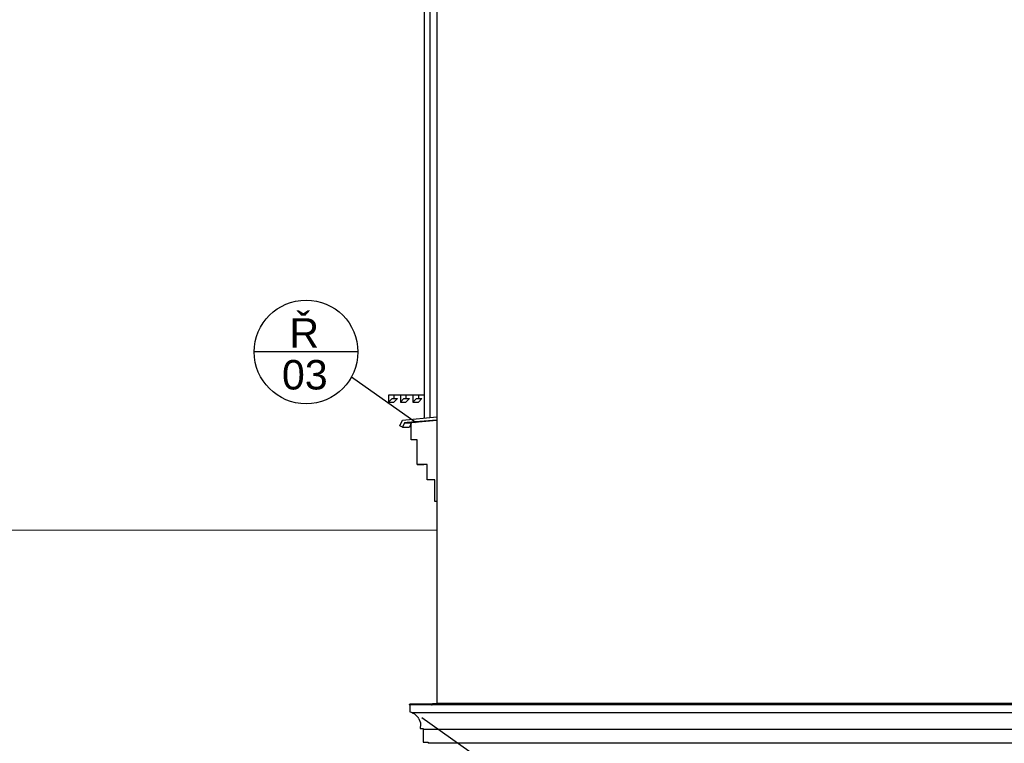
# Model space of a CAD drawing. Header units: millimetres. Extents: x -29001 to 109416, y -1251 to 13451.
# Tile 3 of 163: x -21850 to -19006, y 3365 to 5454. Entities that reach past the tile are written whole.
import ezdxf

# ---------------------------------------------------------------- set-up
doc = ezdxf.new("R2010")
doc.units = ezdxf.units.MM
doc.header["$MEASUREMENT"] = 0
for name, color, linetype in [('POHLED JIŽNÍ_1_Konstrukce - nosné', 7, 'Continuous'), ('POHLED JIŽNÍ_1_Nové_3D prvky fasada nove', 7, 'Continuous'), ('POHLED JIŽNÍ_1_Nové_Konstrukce - nosné', 7, 'Continuous'), ('POHLED JIŽNÍ_1_Nové_Popis', 7, 'Continuous'), ('POHLED JIŽNÍ_1_Popis', 7, 'Continuous')]:
    doc.layers.add(name, color=color, linetype=linetype)
doc.styles.add('GENEROVANÝ_STYL_3', font='txt')

msp = doc.modelspace()

# ---------------------------------------------------------------- linework, layer by layer
at = {"layer": 'POHLED JIŽNÍ_1_Konstrukce - nosné', "color": 7, "linetype": 'Continuous', "lineweight": 13}
for p, q in [((-20645.2, 3980), (-24670.2, 3980)), ((-20542.9, 3475.2), (-20542.9, 3480)), ((-20542.3, 3475.2), (-20542.3, 3480)), ((-20485.3, 3475.2), (-20485.3, 3480)), ((-20484.3, 3480), (-20484.3, 3475.2))]:
    msp.add_line(p, q, dxfattribs=at)
at = {"layer": 'POHLED JIŽNÍ_1_Nové_3D prvky fasada nove', "color": 1, "linetype": 'Continuous', "lineweight": 25}
for p, q in [((-20664.3, 4305.6), (-20664.3, 6244.3)), ((-20680.6, 4304.1), (-20680.6, 6225.7)), ((-20752.5, 4281.3), (-20744.5, 4298.1)), ((-20744.5, 4298.1), (-20645.2, 4307.4)), ((-20645.2, 4298.2), (-20730.6, 4291.3)), ((-20719.2, 4291.3), (-20645.2, 4298.1)), ((-20680.6, 4295.1), (-20680.6, 4295.3)), ((-20664.3, 4296.5), (-20664.3, 4296.6)), ((-20744.4, 4277.6), (-20752.5, 4281.3)), ((-20738.5, 4290.4), (-20744.4, 4277.6)), ((-20744.4, 4277.6), (-20724.6, 4277.6)), ((-20730.6, 4291.1), (-20738.5, 4290.4)), ((-20738.5, 4290.4), (-20719.2, 4290.4)), ((-20730.6, 4291.3), (-20730.6, 4291.1)), ((-20730.6, 4291.3), (-20719.2, 4291.3)), ((-20730.6, 4291.1), (-20719.2, 4291.1)), ((-20719.2, 4289.4), (-20724.6, 4277.6)), ((-20719.2, 4279.1), (-20723.1, 4280.9)), ((-20719.2, 4241.2), (-20719.2, 4291.8)), ((-20702.1, 4241.2), (-20719.2, 4241.2)), ((-20702.3, 4170.1), (-20702.1, 4241.2)), ((-20673.1, 4170.1), (-20702.3, 4170.1)), ((-20702.3, 4170.1), (-20682.5, 4170.1)), ((-20673.1, 4170.1), (-20682.5, 4170.1)), ((-20673.1, 4170.1), (-20673.7, 4170.1)), ((-20673.1, 4125.2), (-20673.1, 4170.1)), ((-20651, 4125.2), (-20673.1, 4125.2)), ((-20651, 4063), (-20651, 4125.2)), ((-20645.2, 4063), (-20651, 4063)), ((-20660.3, 3476.9), (-20725.3, 3476.9)), ((-20725.3, 3476.9), (-20725.3, 3475.2)), ((-20660.3, 3475.2), (-20725.3, 3475.2)), ((-20722.6, 3478.2), (-20657.6, 3478.2)), ((-20722.6, 3476.9), (-20722.6, 3478.2)), ((-20657.6, 3476.9), (-20660.3, 3476.9)), ((-20660.3, 3475.2), (-20660.3, 3476.9)), ((-20660.3, 3475.2), (-20658.8, 3475.2)), ((-20542.9, 3478.2), (-20657.6, 3478.2)), ((-20657.6, 3478.2), (-20657.6, 3476.9))]:
    msp.add_line(p, q, dxfattribs=at)
at = {"layer": 'POHLED JIŽNÍ_1_Nové_Konstrukce - nosné', "color": 1, "linetype": 'Continuous', "lineweight": 25}
for p, q in [((-20645.2, 6871.9), (-20645.2, 3480)), ((-20680.6, 4370), (-20784.8, 4370)), ((-20784.8, 4370), (-20784.8, 4350)), ((-20784.8, 4350), (-20774.8, 4360)), ((-20774.8, 4360), (-20759.1, 4360)), ((-20769.1, 4370), (-20769.1, 4360)), ((-20769.1, 4350), (-20759.1, 4360)), ((-20750.4, 4370), (-20750.4, 4350)), ((-20750.4, 4350), (-20740.4, 4360)), ((-20740.4, 4360), (-20724.7, 4360)), ((-20734.7, 4370), (-20734.7, 4360)), ((-20734.7, 4350), (-20724.7, 4360)), ((-20714.4, 4370), (-20714.4, 4350)), ((-20714.4, 4350), (-20704.4, 4360)), ((-20704.4, 4360), (-20688.7, 4360)), ((-20698.7, 4370), (-20698.7, 4360)), ((-20698.7, 4350), (-20688.7, 4360)), ((-20784.8, 4350), (-20769.1, 4350)), ((-20750.4, 4350), (-20734.7, 4350)), ((-20714.4, 4350), (-20698.7, 4350)), ((-20723.8, 3475.2), (-20723.7, 3455.6)), ((-15882, 3475.2), (-20658.8, 3475.2)), ((-20645.2, 3480), (-16010.3, 3480)), ((-20716.8, 3452.5), (-20723.7, 3455.6)), ((-20716.8, 3452.5), (-20709.4, 3449.2)), ((-15882, 3452.5), (-20716.8, 3452.5)), ((-20706.4, 3446.1), (-20709.4, 3449.2)), ((-20706.4, 3446.1), (-20698.5, 3437.9)), ((-20697.3, 3434.8), (-20698.5, 3437.9)), ((-20697.3, 3434.8), (-20692.9, 3423.3)), ((-20692.9, 3420.2), (-20693.4, 3407.7)), ((-20692.9, 3423.3), (-20692.9, 3420.2)), ((-20693.4, 3407.7), (-20684.5, 3407.7)), ((-20684.5, 3407.7), (-20684.5, 3404.7)), ((-20684.4, 3404.7), (-20684.5, 3367.7)), ((-15882, 3404.7), (-20684.5, 3404.7)), ((-20684.5, 3367.7), (-20670.7, 3367.6)), ((-20670.7, 3367.6), (-20670.7, 3364.6)), ((-20670.5, 3364.5), (-20670.7, 3364.6)), ((-15882, 3364.6), (-20670.7, 3364.6))]:
    msp.add_line(p, q, dxfattribs=at)
at = {"layer": 'POHLED JIŽNÍ_1_Nové_Popis', "color": 1, "linetype": 'Continuous', "lineweight": 25}
for p, q in [((-20873.4, 4494.7), (-21172.8, 4494.7)), ((-20891.9, 4422.5), (-20704.7, 4290.6)), ((-20428.2, 3254.3), (-20688.5, 3437.7))]:
    msp.add_line(p, q, dxfattribs=at)
msp.add_circle((-21023.1, 4494.7), 149.7, dxfattribs=at)

# ---------------------------------------------------------------- texts
at = {"layer": 'POHLED JIŽNÍ_1_Popis', "color": 1, "linetype": 'Continuous', "lineweight": 25, "char_height": 85, "attachment_point": 9, "style": 'GENEROVANÝ_STYL_3'}
for s, insert in [('\\A1;{\\pqr;\\fArial|b0|i0|c238|p38;Ř}', (-20985.4, 4507.2)), ('\\A1;{\\pqr;\\fArial|b0|i0|c238|p38;0\\fArial|b0|i0|c238|p38;3}', (-20960.6, 4385.2))]:
    msp.add_mtext(s, dxfattribs=dict(at, insert=insert))

doc.saveas('drawing.dxf')
